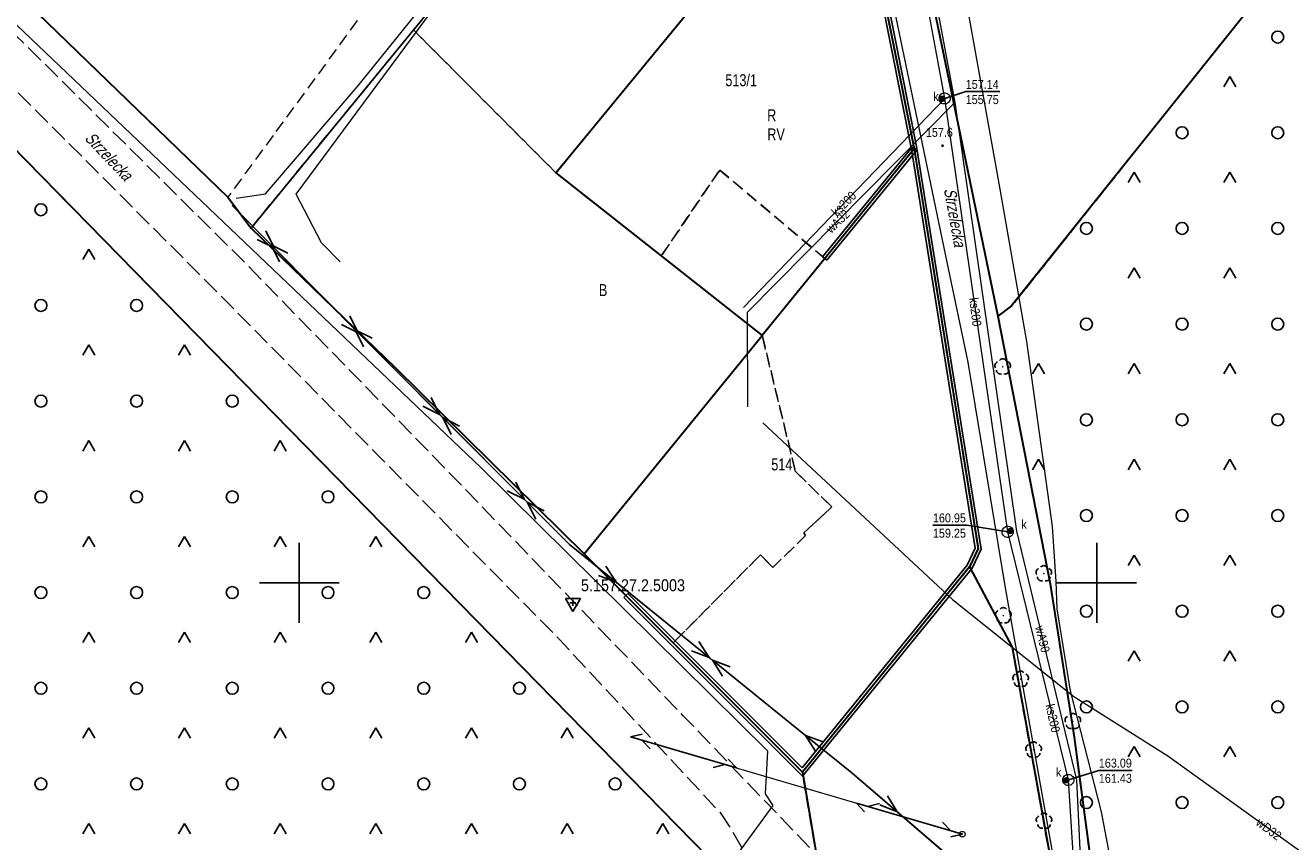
# Model space of a CAD drawing. Header units: metres. Extents: x 5548743 to 5556416, y 5707500 to 5714000.
# Tile 129 of 203: x 5554466 to 5554624, y 5709868 to 5709970. Entities that reach past the tile are written whole.
import ezdxf
from ezdxf.enums import TextEntityAlignment as Align

# ---------------------------------------------------------------- set-up
doc = ezdxf.new("R2010")
doc.units = ezdxf.units.M
doc.header["$MEASUREMENT"] = 0
for name, pattern in [('1.5_0.75', [2.25, 1.5, -0.75]), ('2.25_0.75', [3, 2.25, -0.75]), ('219-1000', [0]), ('suep_nn_1000', [0]), ('sutp_1000', [0])]:
    doc.linetypes.add(name, pattern=pattern)
doc.layers.get('0').update_dxf_attribs({"color": 2, "linetype": 'CONTINUOUS', "lineweight": 5})
for name, color, linetype in [('209-oznaczenie konturu klasyfikacyjnego', 7, 'CONTINUOUS'), ('210-oznaczenie konturu użytku gruntowego', 7, 'CONTINUOUS'), ('211-numer działki ewidencyjnej', 7, 'CONTINUOUS'), ('217-kontur klasyfikacyjny', 7, 'CONTINUOUS'), ('218-kontur użytku gruntowego', 7, 'CONTINUOUS'), ('219-działka ewidencyjna', 7, 'CONTINUOUS'), ('994-Nazwa ulicy', 7, 'CONTINUOUS'), ('drzewo liściaste', 7, 'CONTINUOUS'), ('jezdnia', 7, 'CONTINUOUS'), ('ogrodzenie trwałe', 7, 'CONTINUOUS'), ('pikieta naturalna', 7, 'CONTINUOUS'), ('pikieta naturalna-Atr2', 7, 'CONTINUOUS'), ('przewód elektroenergetyczny niskiego napięcia', 7, 'CONTINUOUS'), ('przewód elektroenergetyczny podziemny', 7, 'CONTINUOUS'), ('przewód kanalizacyjny', 7, 'CONTINUOUS'), ('przewód kanalizacyjny-Atr1', 7, 'CONTINUOUS'), ('przewód telekomunikacyjny napowietrzny', 7, 'CONTINUOUS'), ('przewód telekomunikacyjny podziemny', 7, 'CONTINUOUS'), ('przewód wodociągowy', 7, 'CONTINUOUS'), ('przewód wodociągowy-Atr1', 7, 'CONTINUOUS'), ('rzedna', 7, 'CONTINUOUS'), ('rzedna-Atr2', 7, 'CONTINUOUS'), ('rzedna-Atr3', 7, 'CONTINUOUS'), ('studnia kanalizacyjna', 7, 'CONTINUOUS'), ('Szczegółowa osnowa geodezyjna wysokościowa', 7, 'CONTINUOUS'), ('Szczegółowa osnowa geodezyjna wysokościowa-Atr103', 7, 'CONTINUOUS'), ('słup przewodów napowietrznych', 7, 'CONTINUOUS'), ('teren zalesiony', 7, 'CONTINUOUS'), ('Wstawianie ramki sekcyjnej z opisem', 7, 'CONTINUOUS'), ('zasuwa lub zawór', 7, 'CONTINUOUS'), ('zasuwa lub zawór-Atr17', 7, 'CONTINUOUS'), ('ściana oporowa (linia)', 7, 'CONTINUOUS')]:
    doc.layers.add(name, color=color, linetype=linetype)
doc.styles.get("Standard").update_dxf_attribs({"font": 'Working1250', "width": 0.75})
doc.linetypes.add('902-1000', pattern='A,5,0,[1,ksztalty.shx,S=1,R=0,X=0,Y=0],5', length=10)
doc.linetypes.add('otdn_1000', pattern='A,7,0,[21,ksztalty.shx,S=0.7,R=0,X=0,Y=0]', length=7)

# ---------------------------------------------------------------- blocks, each defined once
blk = doc.blocks.new('OTZK3')
at = {"color": 0, "linetype": 'Continuous'}
for p, q in [((-0.75, -0.433), (0, 0.866)), ((0, 0.866), (0.75, -0.433))]:
    blk.add_line(p, q, dxfattribs=at)
blk = doc.blocks.new('OTZK1')
at = {"color": 0, "linetype": 'Continuous'}
blk.add_circle((0, 0), 0.75, dxfattribs=at)
blk = doc.blocks.new('US15')
at = {"color": 0, "linetype": 'Continuous', "lineweight": 13}
blk.add_circle((0, 0), 0.35, dxfattribs=at)
blk = doc.blocks.new('OP021')
at = {"linetype": 'Continuous', "lineweight": 13}
h = blk.add_hatch(color=0, dxfattribs=at)
edge = h.paths.add_edge_path()
edge.add_arc((0, 0), 0.1, 0, 360)
at = {"color": 0, "linetype": 'Continuous', "lineweight": -3}
for centre, start, end in [((-0.476, 0.154), 110.388, 213.756), ((0, 0.5), 38.316, 141.684), ((0.476, 0.154), 326.244, 69.612), ((-0.294, -0.404), 182.272, 285.64), ((0.294, -0.404), 254.36, 357.728), ((0.294, -0.404), 254.36, 357.728)]:
    blk.add_arc(centre, 0.5, start, end, dxfattribs=at)
blk = doc.blocks.new('US25')
at = {"linetype": 'Continuous', "lineweight": 13}
h = blk.add_hatch(color=0, dxfattribs=at)
edge = h.paths.add_edge_path()
edge.add_arc((0, 0), 0.4, 0, 360)
blk = doc.blocks.new('PW01')
at = {"linetype": 'Continuous', "lineweight": 13}
h = blk.add_hatch(color=0, dxfattribs=at)
edge = h.paths.add_edge_path()
edge.add_arc((0, 0), 0.18, 0, 360)
blk = doc.blocks.new('SUEP1')
at = {"color": 0, "linetype": 'Continuous'}
for p, q in [((0, 0), (7.5, 0)), ((7.5, 0), (5.25, 0.75)), ((7.5, 0), (5.25, -0.75)), ((7.5, 0), (22.5, 0)), ((22.5, 0), (20.25, 0.75)), ((22.5, 0), (20.25, -0.75))]:
    blk.add_line(p, q, dxfattribs=at)
blk = doc.blocks.new('SUTP')
at = {"color": 0, "linetype": 'Continuous'}
for p, q in [((0, 0), (1.299, 0.75)), ((0, 0), (13.848, 0)), ((2.799, -0.75), (1.5, 0)), ((11.049, -0.75), (12.348, 0)), ((13.848, 0), (12.549, 0.75))]:
    blk.add_line(p, q, dxfattribs=at)
blk = doc.blocks.new('OSSH')
at = {"color": 0}
for p, q in [((0, -1.081), (-0.936, 0.543)), ((0.939, 0.543), (-0.936, 0.543)), ((-0.375, 0), (0.375, 0)), ((0.939, 0.543), (0, -1.081)), ((0, -0.375), (0, 0.375))]:
    blk.add_line(p, q, dxfattribs=at)
blk = doc.blocks.new('RAMKA1000K')
at = {"color": 0}
for p, q in [((100, 395), (100, 405)), ((200, 395), (200, 405)), ((95, 400), (105, 400)), ((195, 400), (205, 400))]:
    blk.add_line(p, q, dxfattribs=at)

msp = doc.modelspace()

# ---------------------------------------------------------------- linework, layer by layer
at = {"layer": '217-kontur klasyfikacyjny', "color": 3, "linetype": '1.5_0.75', "lineweight": 18, "flags": 128}
for points in [[(5554532.17, 5710200.74), (5554587.61, 5709933.44)], [(5554577.11, 5709954.42), (5554568.82, 5709995.99)], [(5554589.33, 5709934.72), (5554620.1, 5709973.26)], [(5554620.1, 5709973.26), (5554589.33, 5709934.72)], [(5554516.86, 5709972.42), (5554514.33, 5709969.33)], [(5554514.33, 5709969.33), (5554532.17, 5709951.42)], [(5554553.2, 5709863.65), (5554461.83, 5709956.95)], [(5554585.13, 5709904.29), (5554577.11, 5709954.42)], [(5554532.17, 5709951.42), (5554545.4, 5709941)], [(5554545.4, 5709941), (5554552.72, 5709951.77)], [(5554552.72, 5709951.77), (5554565.9, 5709940.67)], [(5554565.9, 5709940.67), (5554558.05, 5709931.03)], [(5554587.61, 5709933.44), (5554589.33, 5709934.72)], [(5554589.33, 5709934.72), (5554587.61, 5709933.44)], [(5554587.61, 5709933.44), (5554594.16, 5709899.87)], [(5554558.05, 5709931.03), (5554562.22, 5709913.95)], [(5554562.22, 5709913.95), (5554566.78, 5709909.53)], [(5554566.78, 5709909.53), (5554563.27, 5709906.26)], [(5554563.5, 5709905.92), (5554559.37, 5709901.93)], [(5554563.27, 5709906.26), (5554563.5, 5709905.92)], [(5554584.06, 5709902.02), (5554585.13, 5709904.29)], [(5554557.85, 5709903.53), (5554546.89, 5709892.48)], [(5554559.37, 5709901.93), (5554557.85, 5709903.53)], [(5554563.09, 5709876.28), (5554584.06, 5709902.02)], [(5554594.16, 5709899.87), (5554597.18, 5709880.66)], [(5554546.89, 5709892.48), (5554563.09, 5709876.28)], [(5554597.18, 5709880.66), (5554600.75, 5709853.66)]]:
    msp.add_lwpolyline(points, dxfattribs=at)
at = {"layer": '218-kontur użytku gruntowego', "color": 70, "linetype": '1.5_0.75', "lineweight": 18, "flags": 128}
for points in [[(5554532.17, 5710200.74), (5554587.61, 5709933.44)], [(5554587.61, 5709933.44), (5554532.17, 5710200.74)], [(5554577.11, 5709954.42), (5554568.82, 5709995.99)], [(5554568.82, 5709995.99), (5554577.11, 5709954.42)], [(5554491.04, 5709948.35), (5554448.97, 5709989.02)], [(5554589.33, 5709934.72), (5554620.1, 5709973.26)], [(5554620.1, 5709973.26), (5554589.33, 5709934.72)], [(5554516.86, 5709972.42), (5554514.33, 5709969.33)], [(5554514.33, 5709969.33), (5554516.86, 5709972.42)], [(5554514.33, 5709969.33), (5554493.95, 5709944.49)], [(5554493.95, 5709944.49), (5554514.33, 5709969.33)], [(5554507.27, 5709970.5), (5554496.73, 5709956.11)], [(5554514.33, 5709969.33), (5554532.17, 5709951.42)], [(5554532.17, 5709951.42), (5554514.33, 5709969.33)], [(5554553.2, 5709863.65), (5554461.83, 5709956.95)], [(5554461.83, 5709956.95), (5554553.2, 5709863.65)], [(5554496.73, 5709956.11), (5554491.04, 5709948.35)], [(5554585.13, 5709904.29), (5554577.11, 5709954.42)], [(5554577.11, 5709954.42), (5554585.13, 5709904.29)], [(5554532.17, 5709951.42), (5554545.4, 5709941)], [(5554545.4, 5709941), (5554532.17, 5709951.42)], [(5554545.4, 5709941), (5554552.72, 5709951.77)], [(5554552.72, 5709951.77), (5554545.4, 5709941)], [(5554552.72, 5709951.77), (5554565.9, 5709940.67)], [(5554565.9, 5709940.67), (5554552.72, 5709951.77)], [(5554493.95, 5709944.49), (5554512.06, 5709926.96)], [(5554512.06, 5709926.96), (5554493.95, 5709944.49)], [(5554565.9, 5709940.67), (5554558.05, 5709931.03)], [(5554558.05, 5709931.03), (5554565.9, 5709940.67)], [(5554587.61, 5709933.44), (5554589.33, 5709934.72)], [(5554589.33, 5709934.72), (5554587.61, 5709933.44)], [(5554587.61, 5709933.44), (5554594.16, 5709899.87)], [(5554594.16, 5709899.87), (5554587.61, 5709933.44)], [(5554558.05, 5709931.03), (5554562.22, 5709913.95)], [(5554562.22, 5709913.95), (5554558.05, 5709931.03)], [(5554512.06, 5709926.96), (5554535.72, 5709903.65)], [(5554535.72, 5709903.65), (5554512.06, 5709926.96)], [(5554562.22, 5709913.95), (5554566.78, 5709909.53)], [(5554566.78, 5709909.53), (5554562.22, 5709913.95)], [(5554566.78, 5709909.53), (5554563.27, 5709906.26)], [(5554563.27, 5709906.26), (5554566.78, 5709909.53)], [(5554563.5, 5709905.92), (5554559.37, 5709901.93)], [(5554559.37, 5709901.93), (5554563.5, 5709905.92)], [(5554563.27, 5709906.26), (5554563.5, 5709905.92)], [(5554563.5, 5709905.92), (5554563.27, 5709906.26)], [(5554584.06, 5709902.02), (5554585.13, 5709904.29)], [(5554585.13, 5709904.29), (5554584.06, 5709902.02)], [(5554535.72, 5709903.65), (5554546.89, 5709892.48)], [(5554546.89, 5709892.48), (5554535.72, 5709903.65)], [(5554557.85, 5709903.53), (5554546.89, 5709892.48)], [(5554546.89, 5709892.48), (5554557.85, 5709903.53)], [(5554559.37, 5709901.93), (5554557.85, 5709903.53)], [(5554557.85, 5709903.53), (5554559.37, 5709901.93)], [(5554584.06, 5709902.02), (5554563.09, 5709876.28)], [(5554563.09, 5709876.28), (5554584.06, 5709902.02)], [(5554589.38, 5709891.95), (5554584.06, 5709902.02)], [(5554584.06, 5709902.02), (5554589.38, 5709891.95)], [(5554594.16, 5709899.87), (5554597.18, 5709880.66)], [(5554597.18, 5709880.66), (5554594.16, 5709899.87)], [(5554546.89, 5709892.48), (5554563.09, 5709876.28)], [(5554563.09, 5709876.28), (5554546.89, 5709892.48)], [(5554595.06, 5709860.51), (5554589.38, 5709891.95)], [(5554589.38, 5709891.95), (5554595.06, 5709860.51)], [(5554597.18, 5709880.66), (5554600.75, 5709853.66)], [(5554600.75, 5709853.66), (5554597.18, 5709880.66)], [(5554563.09, 5709876.28), (5554566.48, 5709856.12)], [(5554566.48, 5709856.12), (5554563.09, 5709876.28)]]:
    msp.add_lwpolyline(points, dxfattribs=at)
at = {"layer": '219-działka ewidencyjna', "color": 94, "linetype": '219-1000', "lineweight": 30, "flags": 128}
for points in [[(5554532.17, 5710200.74), (5554587.61, 5709933.44)], [(5554440.67, 5709997.04), (5554491.04, 5709948.35)], [(5554568.82, 5709995.99), (5554577.11, 5709954.42)], [(5554620.1, 5709973.26), (5554589.33, 5709934.72)], [(5554532.17, 5709951.42), (5554549.44, 5709972.41)], [(5554461.83, 5709956.95), (5554553.2, 5709863.65)], [(5554577.11, 5709954.42), (5554558.05, 5709931.03)], [(5554577.11, 5709954.42), (5554585.13, 5709904.29)], [(5554532.17, 5709951.42), (5554558.05, 5709931.03)], [(5554491.04, 5709948.35), (5554493.95, 5709944.49)], [(5554493.95, 5709944.49), (5554512.06, 5709926.96)], [(5554589.33, 5709934.72), (5554587.61, 5709933.44)], [(5554587.61, 5709933.44), (5554594.16, 5709899.87)], [(5554535.72, 5709903.65), (5554558.05, 5709931.03)], [(5554512.06, 5709926.96), (5554535.72, 5709903.65)], [(5554585.13, 5709904.29), (5554584.06, 5709902.02)], [(5554535.72, 5709903.65), (5554563.09, 5709876.28)], [(5554584.06, 5709902.02), (5554563.09, 5709876.28)], [(5554584.06, 5709902.02), (5554589.38, 5709891.95)], [(5554594.16, 5709899.87), (5554597.18, 5709880.66)], [(5554589.38, 5709891.95), (5554595.06, 5709860.51)], [(5554597.18, 5709880.66), (5554600.75, 5709853.66)], [(5554563.09, 5709876.28), (5554566.48, 5709856.12)]]:
    msp.add_lwpolyline(points, dxfattribs=at)
at = {"layer": 'jezdnia', "color": 252, "linetype": '2.25_0.75', "lineweight": 18, "flags": 128}
for points in [[(5554409.74, 5710022.91), (5554393.62, 5710038.48), (5554374.42, 5710057.11), (5554372.57, 5710058.83), (5554358.03, 5710073.55), (5554351.96, 5710079.64), (5554348.42, 5710084.03), (5554345.12, 5710088.25), (5554341.67, 5710093.23), (5554339.7, 5710097.72), (5554332.95, 5710115.69), (5554322.87, 5710141.85), (5554320.94, 5710146.7), (5554314, 5710164.51), (5554311.39, 5710174.17), (5554310.27, 5710178.98), (5554308.84, 5710189.67), (5554306.37, 5710209), (5554304.04, 5710231.96), (5554303.66, 5710235.88), (5554303.31, 5710240.6), (5554303.45, 5710242.58), (5554303.99, 5710244.55), (5554305, 5710246.1), (5554306.84, 5710247.72), (5554308.54, 5710248.72), (5554310.62, 5710249.39), (5554286.87, 5710246.53), (5554289.22, 5710246.58), (5554291.57, 5710245.93), (5554293.52, 5710244.91), (5554295.22, 5710243.52), (5554296.33, 5710241.48), (5554297.14, 5710239.04), (5554298.45, 5710230.58), (5554300.33, 5710217.37), (5554302.2, 5710202.73), (5554303.7, 5710191.39), (5554304.2, 5710186.34), (5554303.83, 5710177.44), (5554307.28, 5710166.62), (5554313.38, 5710150.97), (5554327.65, 5710113.49), (5554335.85, 5710092.19), (5554339.88, 5710086.1), (5554342.77, 5710081.84), (5554346.16, 5710077.8), (5554352.75, 5710071.06), (5554388.17, 5710036.37), (5554423.86, 5710001.33), (5554461.73, 5709964.5), (5554491.24, 5709934.92), (5554532.68, 5709892.85), (5554552.77, 5709871.19), (5554554.25, 5709868.96), (5554557.42, 5709863.45), (5554561.88, 5709853), (5554570.46, 5709830.14), (5554579.02, 5709834.31), (5554582.16, 5709836.7), (5554590.29, 5709829.13), (5554598.8, 5709820.52), (5554603.31, 5709825.34), (5554609.41, 5709831.74), (5554600.83, 5709833.67), (5554596.39, 5709834.67), (5554571.27, 5709859.21), (5554548.16, 5709883.33), (5554520.64, 5709911.93), (5554493.17, 5709940.18), (5554464.52, 5709968.6), (5554427.74, 5710004.63), (5554423, 5710008.88), (5554418.16, 5710014.73)], [(5554518.76, 5710223.87), (5554521.6, 5710222.12), (5554529.67, 5710185.36), (5554532.07, 5710173.24), (5554541.09, 5710127.59), (5554542.23, 5710121.82), (5554552.8, 5710071.15), (5554525.98, 5710039.94), (5554522.04, 5710032.88), (5554516.44, 5710032.84), (5554524.1, 5710025.56), (5554528.18, 5710030.48), (5554555.01, 5710062.85), (5554562.08, 5710027.51), (5554568.82, 5709995.99), (5554577.11, 5709954.42), (5554585.13, 5709904.29), (5554584.06, 5709902.02), (5554589.38, 5709891.95), (5554595.06, 5709860.51), (5554596.13, 5709846.92), (5554596.83, 5709836.02), (5554596.39, 5709834.67), (5554600.82, 5709833.67), (5554601.33, 5709835.53), (5554601.87, 5709841.6), (5554600.75, 5709853.66), (5554597.18, 5709880.66), (5554594.16, 5709899.87), (5554587.61, 5709933.44), (5554532.17, 5710200.74), (5554527.04, 5710225.37), (5554527.67, 5710241.31), (5554520.14, 5710230.02)]]:
    msp.add_lwpolyline(points, close=True, dxfattribs=at)
at = {"layer": 'ogrodzenie trwałe', "color": 252, "linetype": '902-1000', "lineweight": 25, "flags": 128}
msp.add_lwpolyline([(5554562.08, 5710027.51), (5554530.18, 5709988.64), (5554516.86, 5709972.42), (5554493.95, 5709944.49)], dxfattribs=at)
at = {"layer": 'przewód elektroenergetyczny niskiego napięcia', "color": 1, "linetype": 'suep_nn_1000', "lineweight": 18, "flags": 128}
for points in [[(5554491.57, 5709947.33), (5554512.3, 5709926.41)], [(5554512.3, 5709926.41), (5554533.9, 5709904.81)], [(5554533.9, 5709904.81), (5554569.3, 5709876.16)], [(5554569.3, 5709876.16), (5554601.8, 5709848.25)], [(5554601.8, 5709848.25), (5554569.3, 5709876.16)]]:
    msp.add_lwpolyline(points, dxfattribs=at)
at = {"layer": 'przewód elektroenergetyczny podziemny', "color": 1, "linetype": 'Continuous', "lineweight": 18, "flags": 128}
msp.add_lwpolyline([(5554492.08, 5709948.22), (5554495.78, 5709948.78), (5554507.5, 5709962.5), (5554542.55, 5710005.94), (5554560.43, 5710008.83)], dxfattribs=at)
at = {"layer": 'przewód kanalizacyjny', "color": 34, "linetype": 'Continuous', "lineweight": 18, "flags": 128}
for points in [[(5554580.93, 5709960.75), (5554573.89, 5709998.92), (5554567.56, 5710033.89)], [(5554580.93, 5709960.75), (5554555.69, 5709934.51)], [(5554598.26, 5709847.02), (5554596.44, 5709875.29), (5554588.83, 5709906.4), (5554580.93, 5709960.75)]]:
    msp.add_lwpolyline(points, dxfattribs=at)
at = {"layer": 'przewód telekomunikacyjny napowietrzny', "color": 30, "linetype": 'sutp_1000', "lineweight": 18, "flags": 128}
msp.add_lwpolyline([(5554541.53, 5709880.69), (5554583.15, 5709868.49)], dxfattribs=at)
at = {"layer": 'przewód telekomunikacyjny podziemny', "color": 30, "linetype": 'Continuous', "lineweight": 18, "flags": 128}
for points in [[(5554605.74, 5709653.11), (5554598.77, 5709689.93), (5554589.65, 5709737.16), (5554586.44, 5709754.57), (5554582.02, 5709785.76), (5554578.14, 5709801.03), (5554562.66, 5709842.16), (5554556.54, 5709858.94), (5554553.87, 5709864.48), (5554559.44, 5709872.07), (5554558.47, 5709873.54), (5554558.74, 5709878.88), (5554522.83, 5709914.43), (5554494.92, 5709941), (5554462.82, 5709971.62), (5554403.04, 5710030), (5554373.88, 5710058.51), (5554354.46, 5710078.06), (5554344.78, 5710089.53), (5554329.55, 5710126.39), (5554326.44, 5710137.44), (5554312.57, 5710176.3), (5554306.77, 5710219.12), (5554302.41, 5710278.25)], [(5554612.33, 5709652.7), (5554608.09, 5709677.24), (5554601.4, 5709713.31), (5554591.52, 5709767.07), (5554590.57, 5709774.29), (5554594.15, 5709805.61), (5554597.07, 5709816.32), (5554595.51, 5709860.42), (5554588.57, 5709899.37), (5554583.88, 5709927.66), (5554581.23, 5709940.2), (5554567.22, 5710007.64), (5554545.1, 5710115.29), (5554520.89, 5710233.39)], [(5554598.17, 5709789.69), (5554598.05, 5709806.09), (5554599.58, 5709822.05), (5554604.54, 5709834.56), (5554604.87, 5709838.07), (5554603.23, 5709855.01), (5554601.63, 5709865.79), (5554600.6, 5709871.3), (5554596.71, 5709886.45), (5554595.02, 5709896.73), (5554594.93, 5709900.18), (5554594.45, 5709907.05), (5554591.24, 5709930.28), (5554587.75, 5709950.09), (5554581.37, 5709985.72), (5554577.95, 5710007.92), (5554572.52, 5710033.85), (5554566.61, 5710067.53), (5554561.87, 5710093.04)], [(5554505.14, 5709940.24), (5554502.81, 5709942.62), (5554499.62, 5709948.76), (5554522.57, 5709979.75), (5554530.94, 5709990.54), (5554551.76, 5710017.21), (5554548.73, 5710019.73)]]:
    msp.add_lwpolyline(points, dxfattribs=at)
at = {"layer": 'przewód wodociągowy', "color": 5, "linetype": 'Continuous', "lineweight": 18, "flags": 128}
for points in [[(5554526.95, 5710247.4), (5554527.48, 5710246.88), (5554530.59, 5710246.07), (5554529.23, 5710228.24), (5554535.52, 5710194.4), (5554536.28, 5710190.34), (5554539, 5710178.18), (5554547.62, 5710133.14), (5554548.03, 5710131.14), (5554560.91, 5710071.81), (5554568.73, 5710033.33), (5554574.93, 5709999.17), (5554582.21, 5709960.22)], [(5554582.21, 5709960.22), (5554556.18, 5709933.91), (5554556.22, 5709922.07)], [(5554582.21, 5709960.22), (5554589.95, 5709906.49), (5554597.44, 5709875.31)], [(5554558.15, 5709920.08), (5554581.9, 5709897.92), (5554597.11, 5709885.74), (5554608.91, 5709878.31), (5554626.16, 5709865.88), (5554656.3, 5709845.62), (5554657.33, 5709846.08)], [(5554597.44, 5709875.31), (5554598.8, 5709847.2), (5554620.54, 5709846.57), (5554634.3, 5709832.26), (5554657.48, 5709845.82)]]:
    msp.add_lwpolyline(points, dxfattribs=at)
at = {"layer": 'rzedna-Atr2', "color": 252, "flags": 128}
for points in [[(5554580.93, 5709960.75), (5554583.57, 5709961.6), (5554587.853, 5709961.6)], [(5554588.83, 5709906.4), (5554583.69, 5709907.23), (5554579.455, 5709907.23)], [(5554596.44, 5709875.29), (5554600.26, 5709876.49), (5554604.439, 5709876.49)]]:
    msp.add_lwpolyline(points, dxfattribs=at)
at = {"layer": 'studnia kanalizacyjna', "color": 34, "linetype": 'Continuous', "lineweight": 18, "flags": 128}
for points in [[(5554580.56, 5709961.35), (5554580.69, 5709961.41), (5554580.84, 5709961.45), (5554580.98, 5709961.45), (5554581.13, 5709961.42), (5554581.26, 5709961.37), (5554581.38, 5709961.28), (5554581.49, 5709961.17), (5554581.56, 5709961.04), (5554581.6, 5709960.91), (5554581.63, 5709960.76), (5554581.61, 5709960.61), (5554581.57, 5709960.48), (5554581.5, 5709960.35), (5554581.41, 5709960.24), (5554581.29, 5709960.15), (5554581.16, 5709960.08), (5554581.01, 5709960.05), (5554580.87, 5709960.05), (5554580.72, 5709960.07), (5554580.59, 5709960.13), (5554580.47, 5709960.22), (5554580.36, 5709960.33), (5554580.29, 5709960.45), (5554580.25, 5709960.58), (5554580.23, 5709960.73), (5554580.24, 5709960.88), (5554580.28, 5709961.01), (5554580.35, 5709961.15), (5554580.44, 5709961.26)], [(5554589.53, 5709906.41), (5554589.51, 5709906.26), (5554589.48, 5709906.13), (5554589.41, 5709906), (5554589.31, 5709905.89), (5554589.19, 5709905.8), (5554589.07, 5709905.73), (5554588.92, 5709905.7), (5554588.78, 5709905.7), (5554588.63, 5709905.72), (5554588.49, 5709905.78), (5554588.37, 5709905.87), (5554588.27, 5709905.97), (5554588.2, 5709906.1), (5554588.15, 5709906.23), (5554588.13, 5709906.38), (5554588.15, 5709906.53), (5554588.18, 5709906.66), (5554588.25, 5709906.79), (5554588.35, 5709906.91), (5554588.47, 5709907), (5554588.6, 5709907.06), (5554588.74, 5709907.1), (5554588.88, 5709907.1), (5554589.04, 5709907.07), (5554589.17, 5709907.02), (5554589.29, 5709906.93), (5554589.39, 5709906.82), (5554589.46, 5709906.69), (5554589.51, 5709906.56)], [(5554597.13, 5709875.31), (5554597.12, 5709875.16), (5554597.08, 5709875.02), (5554597.01, 5709874.89), (5554596.92, 5709874.78), (5554596.8, 5709874.69), (5554596.67, 5709874.62), (5554596.52, 5709874.59), (5554596.38, 5709874.59), (5554596.23, 5709874.61), (5554596.1, 5709874.67), (5554595.98, 5709874.76), (5554595.87, 5709874.87), (5554595.8, 5709874.99), (5554595.76, 5709875.12), (5554595.74, 5709875.27), (5554595.75, 5709875.42), (5554595.79, 5709875.55), (5554595.86, 5709875.69), (5554595.95, 5709875.8), (5554596.07, 5709875.89), (5554596.2, 5709875.95), (5554596.35, 5709875.99), (5554596.49, 5709875.99), (5554596.64, 5709875.96), (5554596.77, 5709875.91), (5554596.89, 5709875.82), (5554597, 5709875.71), (5554597.07, 5709875.58), (5554597.11, 5709875.45)]]:
    msp.add_lwpolyline(points, close=True, dxfattribs=at)
at = {"layer": 'teren zalesiony', "color": 3, "linetype": '1.5_0.75', "lineweight": 18, "flags": 128}
for points in [[(5554555.9, 5709671.86), (5554598.83, 5709665.7), (5554582.15, 5709773.9), (5554553.2, 5709863.65), (5554461.83, 5709956.95), (5554392.25, 5710026.56), (5554388.53, 5710028.41), (5554365.92, 5710052.08), (5554349.75, 5710066.49), (5554331.42, 5710087.74), (5554324.12, 5710093.78), (5554316.02, 5710093.78), (5554310.11, 5710101.5), (5554320.7, 5710097.8), (5554325.88, 5710097.73), (5554297.62, 5710128.05), (5554231.23, 5709975.64), (5554180.52, 5709806.65), (5554318.78, 5709780.65), (5554341.68, 5709776.34), (5554337.73, 5709746.12), (5554440.79, 5709728.1), (5554435.99, 5709689.08)], [(5554646.75, 5710030.96), (5554631.41, 5709999.4), (5554620.1, 5709973.26), (5554589.33, 5709934.72), (5554587.61, 5709933.44), (5554594.16, 5709899.87), (5554597.18, 5709880.66), (5554600.75, 5709853.66), (5554601.87, 5709841.6), (5554600.83, 5709833.67), (5554609.41, 5709831.74), (5554683.05, 5709909.04), (5554737.72, 5709964.73), (5554740.25, 5709965.53), (5554754.31, 5709951.55), (5554731.46, 5709929.71), (5554732.93, 5709928.29), (5554785.88, 5709876.97), (5554835.36, 5709826.01), (5554655.72, 5709669.02), (5554652.25, 5709666.2), (5554645.33, 5709660.68), (5554643.49, 5709659.37), (5554641.5, 5709658.27), (5554640.83, 5709653.15), (5554658.56, 5709655.45), (5554667.79, 5709656.98), (5554668.62, 5709656.71), (5554673.6, 5709657.35), (5554676.27, 5709657.16), (5554679.4, 5709656.46), (5554682.71, 5709655.25), (5554691.01, 5709651.36), (5554698.35, 5709647.53), (5554702.25, 5709646.33), (5554879.17, 5709626.54), (5555002.58, 5709615.56), (5555004.95, 5709615.36), (5555014.54, 5709672.97), (5555015.93, 5709687.57), (5555019.02, 5709718.19), (5555025.07, 5709756.22), (5555029.3, 5709783.51), (5555033.45, 5709819.83), (5554959.16, 5709842.11), (5554961.26, 5709844.93), (5554958.49, 5709850.61), (5554879.57, 5709892.41), (5554851.98, 5709938.98), (5554810.26, 5709976.36), (5554791.37, 5709993.77), (5554762.17, 5710013.83), (5554727.95, 5710042.33), (5554720.52, 5710048.63), (5554699.74, 5710063.47), (5554690.15, 5710068.69), (5554665.63, 5710032.12)]]:
    msp.add_lwpolyline(points, close=True, dxfattribs=at)
at = {"layer": 'ściana oporowa (linia)', "color": 252, "linetype": 'otdn_1000'}
for p, q in [((5554577.453, 5709954.489), (5554573.543, 5709974.099)), ((5554576.839, 5709954.641), (5554565.629, 5709940.891)), ((5554576.764, 5709954.365), (5554584.768, 5709904.341)), ((5554584.768, 5709904.341), (5554583.761, 5709902.208)), ((5554583.761, 5709902.208), (5554563.063, 5709876.801)), ((5554563.063, 5709876.801), (5554541.197, 5709898.667))]:
    msp.add_line(p, q, dxfattribs=at)
at = {"layer": 'ściana oporowa (linia)', "color": 252}
for p, q in [((5554576.767, 5709954.351), (5554572.857, 5709973.961)), ((5554577.381, 5709954.199), (5554566.171, 5709940.449)), ((5554577.456, 5709954.475), (5554585.492, 5709904.239)), ((5554585.492, 5709904.239), (5554584.359, 5709901.832)), ((5554584.359, 5709901.832), (5554563.117, 5709875.759)), ((5554563.117, 5709875.759), (5554540.703, 5709898.173))]:
    msp.add_line(p, q, dxfattribs=at)
at = {"layer": 'ściana oporowa (linia)', "color": 252, "linetype": 'Continuous'}
for p, q in [((5554577.11, 5709954.42), (5554576.764, 5709954.365)), ((5554576.767, 5709954.351), (5554577.11, 5709954.42)), ((5554577.11, 5709954.42), (5554576.839, 5709954.641)), ((5554577.11, 5709954.42), (5554577.453, 5709954.489)), ((5554577.456, 5709954.475), (5554577.11, 5709954.42)), ((5554577.381, 5709954.199), (5554577.11, 5709954.42)), ((5554565.9, 5709940.67), (5554565.629, 5709940.891)), ((5554566.171, 5709940.449), (5554565.9, 5709940.67)), ((5554540.703, 5709898.173), (5554540.95, 5709898.42)), ((5554540.95, 5709898.42), (5554541.197, 5709898.667))]:
    msp.add_line(p, q, dxfattribs=at)

# ---------------------------------------------------------------- block references
at = {"layer": 'drzewo liściaste', "color": 3, "linetype": 'Continuous', "lineweight": 18}
for p in [(5554588.21, 5709927.09), (5554593.36, 5709901.16), (5554588.29, 5709895.9), (5554590.46, 5709887.93), (5554597, 5709882.64), (5554592.08, 5709879.07), (5554593.39, 5709870.14)]:
    msp.add_blockref('OP021', p, dxfattribs=at)
at = {"layer": 'pikieta naturalna', "color": 252, "linetype": 'Continuous', "lineweight": 13}
msp.add_blockref('PW01', (5554580.66, 5709954.81), dxfattribs=at)
at = {"layer": 'przewód elektroenergetyczny niskiego napięcia', "color": 1, "linetype": 'Continuous', "lineweight": 18}
for p, rotation in [((5554491.57, 5709947.33), 314.739), ((5554512.3, 5709926.41), 134.739), ((5554512.3, 5709926.41), 315), ((5554533.9, 5709904.81), 135), ((5554533.9, 5709904.81), 321.0159999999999), ((5554569.3, 5709876.16), 141.016), ((5554569.3, 5709876.16), 319.345)]:
    msp.add_blockref('SUEP1', p, dxfattribs=dict(at, rotation=rotation))
at = {"layer": 'przewód telekomunikacyjny napowietrzny', "color": 30, "linetype": 'Continuous', "lineweight": 18}
for p, rotation in [((5554541.53, 5709880.69), 343.663), ((5554583.15, 5709868.49), 163.663)]:
    msp.add_blockref('SUTP', p, dxfattribs=dict(at, rotation=rotation))
at = {"layer": 'rzedna', "color": 34, "linetype": 'Continuous', "lineweight": 18}
for p in [(5554580.93, 5709960.75), (5554588.83, 5709906.4), (5554596.44, 5709875.29)]:
    msp.add_blockref('PW01', p, dxfattribs=at)
at = {"layer": 'Szczegółowa osnowa geodezyjna wysokościowa', "color": 252, "linetype": 'Continuous', "lineweight": 13}
msp.add_blockref('OSSH', (5554534.32, 5709897.5), dxfattribs=at)
at = {"layer": 'słup przewodów napowietrznych', "color": 252, "linetype": 'Continuous', "lineweight": 18}
msp.add_blockref('US15', (5554583.15, 5709868.49), dxfattribs=at)
at = {"layer": 'teren zalesiony', "color": 3, "linetype": 'Continuous', "lineweight": 18}
for name, p in [('OTZK1', (5554622.696, 5709968.446)), ('OTZK3', (5554616.696, 5709962.626)), ('OTZK1', (5554610.696, 5709956.446)), ('OTZK1', (5554622.696, 5709956.446)), ('OTZK3', (5554604.696, 5709950.626)), ('OTZK3', (5554616.696, 5709950.626)), ('OTZK1', (5554467.606, 5709946.786)), ('OTZK1', (5554598.696, 5709944.446)), ('OTZK1', (5554610.696, 5709944.446)), ('OTZK1', (5554622.696, 5709944.446)), ('OTZK3', (5554473.606, 5709940.966)), ('OTZK3', (5554604.696, 5709938.626)), ('OTZK3', (5554616.696, 5709938.626)), ('OTZK1', (5554467.606, 5709934.786)), ('OTZK1', (5554479.606, 5709934.786)), ('OTZK1', (5554598.696, 5709932.446)), ('OTZK1', (5554610.696, 5709932.446)), ('OTZK1', (5554622.696, 5709932.446)), ('OTZK3', (5554473.606, 5709928.966)), ('OTZK3', (5554485.606, 5709928.966)), ('OTZK3', (5554592.696, 5709926.626)), ('OTZK3', (5554604.696, 5709926.626)), ('OTZK3', (5554616.696, 5709926.626)), ('OTZK1', (5554467.606, 5709922.786)), ('OTZK1', (5554479.606, 5709922.786)), ('OTZK1', (5554491.606, 5709922.786)), ('OTZK1', (5554598.696, 5709920.446)), ('OTZK1', (5554610.696, 5709920.446)), ('OTZK1', (5554622.696, 5709920.446)), ('OTZK3', (5554473.606, 5709916.966)), ('OTZK3', (5554485.606, 5709916.966)), ('OTZK3', (5554497.606, 5709916.966)), ('OTZK3', (5554592.696, 5709914.626)), ('OTZK3', (5554604.696, 5709914.626)), ('OTZK3', (5554616.696, 5709914.626)), ('OTZK1', (5554467.606, 5709910.786)), ('OTZK1', (5554479.606, 5709910.786)), ('OTZK1', (5554491.606, 5709910.786)), ('OTZK1', (5554503.606, 5709910.786)), ('OTZK1', (5554598.696, 5709908.446)), ('OTZK1', (5554610.696, 5709908.446)), ('OTZK1', (5554622.696, 5709908.446)), ('OTZK3', (5554473.606, 5709904.966)), ('OTZK3', (5554485.606, 5709904.966)), ('OTZK3', (5554497.606, 5709904.966)), ('OTZK3', (5554509.606, 5709904.966)), ('OTZK3', (5554604.696, 5709902.626)), ('OTZK3', (5554616.696, 5709902.626)), ('OTZK1', (5554467.606, 5709898.786)), ('OTZK1', (5554479.606, 5709898.786)), ('OTZK1', (5554491.606, 5709898.786)), ('OTZK1', (5554503.606, 5709898.786)), ('OTZK1', (5554515.606, 5709898.786)), ('OTZK1', (5554598.696, 5709896.446)), ('OTZK1', (5554610.696, 5709896.446)), ('OTZK1', (5554622.696, 5709896.446)), ('OTZK3', (5554473.606, 5709892.966)), ('OTZK3', (5554485.606, 5709892.966)), ('OTZK3', (5554497.606, 5709892.966)), ('OTZK3', (5554509.606, 5709892.966)), ('OTZK3', (5554521.606, 5709892.966)), ('OTZK3', (5554604.696, 5709890.626)), ('OTZK3', (5554616.696, 5709890.626)), ('OTZK1', (5554467.606, 5709886.786)), ('OTZK1', (5554479.606, 5709886.786)), ('OTZK1', (5554491.606, 5709886.786)), ('OTZK1', (5554503.606, 5709886.786)), ('OTZK1', (5554515.606, 5709886.786)), ('OTZK1', (5554527.606, 5709886.786)), ('OTZK1', (5554598.696, 5709884.446)), ('OTZK1', (5554610.696, 5709884.446)), ('OTZK1', (5554622.696, 5709884.446)), ('OTZK3', (5554473.606, 5709880.966)), ('OTZK3', (5554485.606, 5709880.966)), ('OTZK3', (5554497.606, 5709880.966)), ('OTZK3', (5554509.606, 5709880.966)), ('OTZK3', (5554521.606, 5709880.966)), ('OTZK3', (5554533.606, 5709880.966)), ('OTZK3', (5554604.696, 5709878.626)), ('OTZK3', (5554616.696, 5709878.626)), ('OTZK1', (5554467.606, 5709874.786)), ('OTZK1', (5554479.606, 5709874.786)), ('OTZK1', (5554491.606, 5709874.786)), ('OTZK1', (5554503.606, 5709874.786)), ('OTZK1', (5554515.606, 5709874.786)), ('OTZK1', (5554527.606, 5709874.786)), ('OTZK1', (5554539.606, 5709874.786)), ('OTZK1', (5554598.696, 5709872.446)), ('OTZK1', (5554610.696, 5709872.446)), ('OTZK1', (5554622.696, 5709872.446)), ('OTZK3', (5554473.606, 5709868.966)), ('OTZK3', (5554485.606, 5709868.966)), ('OTZK3', (5554497.606, 5709868.966)), ('OTZK3', (5554509.606, 5709868.966)), ('OTZK3', (5554521.606, 5709868.966)), ('OTZK3', (5554533.606, 5709868.966)), ('OTZK3', (5554545.606, 5709868.966))]:
    msp.add_blockref(name, p, dxfattribs=at)
at = {"layer": 'Wstawianie ramki sekcyjnej z opisem', "color": 8, "linetype": 'Continuous', "lineweight": 5}
msp.add_blockref('RAMKA1000K', (5554400, 5709500), dxfattribs=at)
msp.add_blockref('RAMKA1000K', (5554400, 5709500), dxfattribs=at)
msp.add_blockref('RAMKA1000K', (5554400, 5709500), dxfattribs=at)
msp.add_blockref('RAMKA1000K', (5554400, 5709500), dxfattribs=at)
at = {"layer": 'zasuwa lub zawór', "color": 34, "linetype": 'Continuous', "lineweight": 18}
for p in [(5554580.63, 5709960.7), (5554589.13, 5709906.5), (5554596.19, 5709875.25)]:
    msp.add_blockref('US25', p, dxfattribs=at)

# ---------------------------------------------------------------- texts
at = {"layer": '209-oznaczenie konturu klasyfikacyjnego', "color": 70, "linetype": 'Continuous', "lineweight": 18, "width": 0.79}
msp.add_text('RV', height=1.5, dxfattribs=at).set_placement((5554558.69, 5709956.99), align=Align.TOP_LEFT)
at = {"layer": '210-oznaczenie konturu użytku gruntowego', "color": 70, "linetype": 'Continuous', "lineweight": 18, "width": 0.79}
for s, p in [('R', (5554558.67, 5709957.89)), ('B', (5554537.57, 5709935.96))]:
    msp.add_text(s, height=1.5, dxfattribs=at).set_placement(p)
at = {"layer": '211-numer działki ewidencyjnej', "color": 94, "linetype": 'Continuous', "lineweight": 30, "width": 0.79}
for s, p in [('513/1', (5554553.43, 5709962.28)), ('514', (5554559.19, 5709914.1))]:
    msp.add_text(s, height=1.5, dxfattribs=at).set_placement(p)
at = {"layer": '994-Nazwa ulicy', "color": 252, "linetype": 'Continuous', "lineweight": 18, "oblique": 15, "width": 0.79}
for rotation, p in [(313.649, (5554473.55, 5709956.18)), (-79.968, (5554581.57, 5709949.49))]:
    msp.add_text('Strzelecka', height=1.5, rotation=rotation, dxfattribs=at).set_placement(p, align=Align.MIDDLE_LEFT)
at = {"layer": 'pikieta naturalna-Atr2', "color": 252, "width": 0.9}
msp.add_text('157.6', height=1.125, dxfattribs=at).set_placement((5554578.57, 5709955.93))
at = {"layer": 'przewód kanalizacyjny-Atr1', "color": 34, "width": 0.9}
for rotation, p in [(44.8, (5554567, 5709946.27)), (276.966, (5554584.56, 5709935.77)), (282.426, (5554594.11, 5709884.79))]:
    msp.add_text('ks200', height=1.125, rotation=rotation, dxfattribs=at).set_placement(p, align=Align.MIDDLE_LEFT)
at = {"layer": 'przewód wodociągowy-Atr1', "color": 5, "width": 0.9}
for s, rotation, p in [('wA32', 43.992, (5554566.31, 5709944.15)), ('wA90', 283.508, (5554592.81, 5709894.59)), ('wD32', 322.914, (5554620.2, 5709870.17))]:
    msp.add_text(s, height=1.125, rotation=rotation, dxfattribs=at).set_placement(p, align=Align.MIDDLE_LEFT)
at = {"layer": 'rzedna-Atr2', "color": 34, "width": 0.9}
for s, p in [('157.14', (5554583.57, 5709961.611)), ('160.95', (5554579.455, 5709907.241)), ('163.09', (5554600.26, 5709876.501))]:
    msp.add_text(s, height=1.125, dxfattribs=at).set_placement(p, align=Align.BOTTOM_LEFT)
at = {"layer": 'rzedna-Atr3', "color": 34, "width": 0.9}
for s, p in [('155.75', (5554583.57, 5709959.699)), ('159.25', (5554579.455, 5709905.329)), ('161.43', (5554600.26, 5709874.589))]:
    msp.add_text(s, height=1.125, dxfattribs=at).set_placement(p, align=Align.BOTTOM_LEFT)
at = {"layer": 'Szczegółowa osnowa geodezyjna wysokościowa-Atr103', "color": 252, "width": 0.9}
msp.add_text('5.157.27.2.5003', height=1.5, dxfattribs=at).set_placement((5554535.32, 5709898.5), align=Align.BOTTOM_LEFT)
at = {"layer": 'zasuwa lub zawór-Atr17', "color": 34, "width": 0.9}
for p in [(5554579.49, 5709960.42), (5554590.55, 5709906.78), (5554594.9, 5709875.69)]:
    msp.add_text('k', height=1.125, dxfattribs=at).set_placement(p)

doc.saveas('drawing.dxf')
